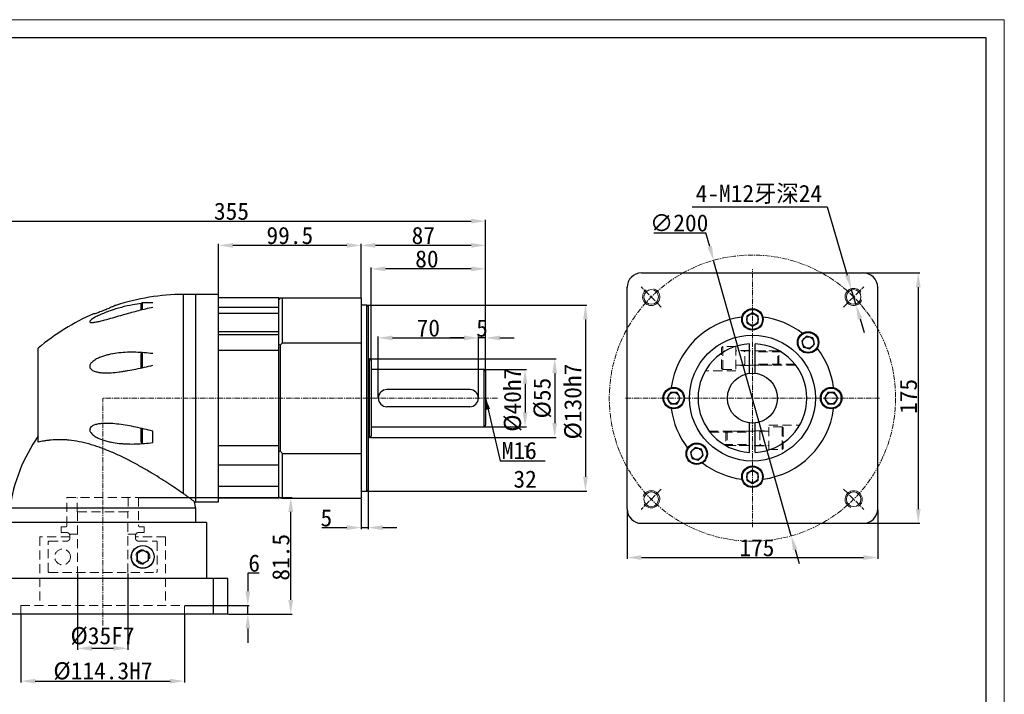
# Model space of a CAD drawing. Header units: millimetres. Extents: x 5817 to 6881, y -553 to 200.
# Tile 3 of 3: x 6194 to 6881, y -271 to 200. Entities that reach past the tile are written whole.
import ezdxf

# ---------------------------------------------------------------- set-up
doc = ezdxf.new("R2010")
doc.units = ezdxf.units.MM
doc.linetypes.add('CENTER', pattern=[0.6, 0.375, -0.075, 0.075, -0.075])
doc.linetypes.add('HIDDEN', pattern=[9.525, 6.35, -3.175])
for name, color, linetype, lineweight in [('0细实线', 3, 'Continuous', 9), ('sold', 2, 'Continuous', 15), ('中心', 1, 'CENTER', 9), ('图框_外框线', 7, 'Continuous', 18), ('标注', 3, 'Continuous', 15)]:
    doc.layers.add(name, color=color, linetype=linetype, lineweight=lineweight)
doc.layers.add('图框_标题栏文字', color=6, linetype='Continuous')
doc.styles.add('工程字', font='gbenor.shx', dxfattribs={"bigfont": 'gbcbig.shx'})
doc.dimstyles.new('ISO-25', dxfattribs={"dimtxt": 11, "dimasz": 5, "dimexe": 1.25, "dimexo": 1, "dimgap": 2, "dimtad": 1, "dimtxsty": '工程字', "dimcen": 2, "dimadec": 0, "dimazin": 0, "dimtfac": 1, "dimtmove": 0, "dimatfit": 3, "dimfxl": 1, "dimarcsym": 0})
doc.dimstyles.new('机械$0', dxfattribs={"dimtxt": 6, "dimasz": 4, "dimexe": 1, "dimexo": 0.5, "dimgap": 0.4, "dimtad": 1, "dimtoh": 1, "dimzin": 9, "dimdsep": 46, "dimtxsty": 'Standard', "dimcen": 0, "dimazin": 2, "dimtfac": 1, "dimtmove": 0, "dimatfit": 3, "dimfxl": 1, "dimarcsym": 0})
doc.dimstyles.new('机械$3', dxfattribs={"dimtxt": 6, "dimasz": 4, "dimexe": 1, "dimexo": 0.5, "dimgap": 0.4, "dimtad": 1, "dimtih": 1, "dimtoh": 1, "dimzin": 9, "dimdsep": 46, "dimtxsty": 'Standard', "dimcen": 0, "dimazin": 2, "dimtfac": 1, "dimtmove": 0, "dimatfit": 3, "dimfxl": 1, "dimarcsym": 0})
doc.dimstyles.new('机械$7', dxfattribs={"dimtxt": 6, "dimasz": 4, "dimexe": 1, "dimexo": 0.5, "dimgap": 0.4, "dimtad": 1, "dimtoh": 1, "dimzin": 9, "dimdsep": 46, "dimtxsty": 'Standard', "dimcen": 0, "dimazin": 2, "dimtfac": 1, "dimtmove": 0, "dimatfit": 3, "dimfxl": 1, "dimarcsym": 0})

# ---------------------------------------------------------------- blocks, each defined once
blk = doc.blocks.new('*D16')
at = {"layer": 'Defpoints', "color": 0}
for p in [(6517.07, -44.28), (6517.07, -84.28), (6546.64, -84.28)]:
    blk.add_point(p, dxfattribs=at)
at = {"layer": '标注', "color": 0, "lineweight": -2, "ltscale": 0.1}
for p, q in [((6517.57, -44.28), (6547.64, -44.28)), ((6546.64, -54.28), (6546.64, -74.28)), ((6517.57, -84.28), (6547.64, -84.28))]:
    blk.add_line(p, q, dxfattribs=at)
at = {"layer": '标注', "color": 0}
for points in [[(6548.31, -54.28), (6544.97, -54.28), (6546.64, -44.28)], [(6544.97, -74.28), (6548.31, -74.28), (6546.64, -84.28)]]:
    blk.add_solid(points, dxfattribs=at)
at = {"layer": '标注', "color": 0, "insert": (6538.06, -65.46), "char_height": 12, "attachment_point": 5, "rotation": 90}
blk.add_mtext('%%C40h7', dxfattribs=at)
blk = doc.blocks.new('*D17')
at = {"layer": 'Defpoints', "color": 0}
for p in [(6436.07, 0.72), (6436.07, -129.28), (6588.82, -129.28)]:
    blk.add_point(p, dxfattribs=at)
at = {"layer": '标注', "color": 0, "lineweight": -2, "ltscale": 0.1}
for p, q in [((6436.57, 0.72), (6589.82, 0.72)), ((6588.82, -9.28), (6588.82, -119.28)), ((6436.57, -129.28), (6589.82, -129.28))]:
    blk.add_line(p, q, dxfattribs=at)
at = {"layer": '标注', "color": 0}
for points in [[(6590.49, -9.28), (6587.16, -9.28), (6588.82, 0.72)], [(6587.16, -119.28), (6590.49, -119.28), (6588.82, -129.28)]]:
    blk.add_solid(points, dxfattribs=at)
at = {"layer": '标注', "color": 0, "insert": (6580.24, -66.71), "char_height": 12, "attachment_point": 5, "rotation": 90}
blk.add_mtext('%%C130h7', dxfattribs=at)
blk = doc.blocks.new('*D18')
at = {"layer": 'Defpoints', "color": 0}
for p in [(6514.07, -22.2), (6519.07, -46.28), (6514.07, -64.28)]:
    blk.add_point(p, dxfattribs=at)
at = {"layer": '标注', "color": 0, "lineweight": -2, "ltscale": 0.1}
for p, q in [((6504.07, -22.2), (6494.07, -22.2)), ((6514.07, -63.78), (6514.07, -21.2)), ((6519.07, -22.2), (6514.07, -22.2)), ((6519.07, -45.78), (6519.07, -21.2)), ((6529.07, -22.2), (6539.07, -22.2))]:
    blk.add_line(p, q, dxfattribs=at)
at = {"layer": '标注', "color": 0}
for points in [[(6504.07, -23.87), (6504.07, -20.54), (6514.07, -22.2)], [(6529.07, -20.54), (6529.07, -23.87), (6519.07, -22.2)]]:
    blk.add_solid(points, dxfattribs=at)
at = {"layer": '标注', "color": 0, "insert": (6516.57, -15.4), "char_height": 12, "attachment_point": 5}
blk.add_mtext('5', dxfattribs=at)
blk = doc.blocks.new('*D19')
at = {"layer": 'Defpoints', "color": 0}
for p in [(6514.07, -22.2), (6444.07, -64.28), (6514.07, -64.28)]:
    blk.add_point(p, dxfattribs=at)
at = {"layer": '标注', "color": 0, "lineweight": -2, "ltscale": 0.1}
for p, q in [((6444.07, -63.78), (6444.07, -21.2)), ((6454.07, -22.2), (6504.07, -22.2)), ((6514.07, -63.78), (6514.07, -21.2))]:
    blk.add_line(p, q, dxfattribs=at)
at = {"layer": '标注', "color": 0}
for points in [[(6454.07, -20.54), (6454.07, -23.87), (6444.07, -22.2)], [(6504.07, -23.87), (6504.07, -20.54), (6514.07, -22.2)]]:
    blk.add_solid(points, dxfattribs=at)
at = {"layer": '标注', "color": 0, "insert": (6479.07, -15.34), "char_height": 12, "attachment_point": 5}
blk.add_mtext('70', dxfattribs=at)
blk = doc.blocks.new('*D20')
at = {"layer": 'Defpoints', "color": 0}
for p in [(6439.07, 26.06), (6439.07, -38.49), (6519.07, -46.28)]:
    blk.add_point(p, dxfattribs=at)
at = {"layer": '标注', "color": 0, "lineweight": -2, "ltscale": 0.1}
for p, q in [((6439.07, -37.99), (6439.07, 27.06)), ((6509.07, 26.06), (6449.07, 26.06)), ((6519.07, -45.78), (6519.07, 27.06))]:
    blk.add_line(p, q, dxfattribs=at)
at = {"layer": '标注', "color": 0}
for points in [[(6449.07, 27.72), (6449.07, 24.39), (6439.07, 26.06)], [(6509.07, 24.39), (6509.07, 27.72), (6519.07, 26.06)]]:
    blk.add_solid(points, dxfattribs=at)
at = {"layer": '标注', "color": 0, "insert": (6478.07, 32.92), "char_height": 12, "attachment_point": 5}
blk.add_mtext('80', dxfattribs=at)
blk = doc.blocks.new('*D21')
at = {"layer": 'Defpoints', "color": 0}
for p in [(6432.07, 42.48), (6432.07, 5.72), (6519.07, -46.28)]:
    blk.add_point(p, dxfattribs=at)
at = {"layer": '标注', "color": 0, "lineweight": -2, "ltscale": 0.1}
for p, q in [((6432.07, 6.22), (6432.07, 43.48)), ((6509.07, 42.48), (6442.07, 42.48)), ((6519.07, -45.78), (6519.07, 43.48))]:
    blk.add_line(p, q, dxfattribs=at)
at = {"layer": '标注', "color": 0}
for points in [[(6442.07, 44.15), (6442.07, 40.82), (6432.07, 42.48)], [(6509.07, 40.82), (6509.07, 44.15), (6519.07, 42.48)]]:
    blk.add_solid(points, dxfattribs=at)
at = {"layer": '标注', "color": 0, "insert": (6475.57, 49.35), "char_height": 12, "attachment_point": 5}
blk.add_mtext('87', dxfattribs=at)
blk = doc.blocks.new('*D22')
at = {"layer": 'Defpoints', "color": 0}
for p in [(6519.07, 59.43), (6519.07, -46.28), (6164.07, -192.78)]:
    blk.add_point(p, dxfattribs=at)
at = {"layer": '标注', "color": 0, "lineweight": -2, "ltscale": 0.1}
for p, q in [((6164.07, -192.28), (6164.07, 60.43)), ((6174.07, 59.43), (6509.07, 59.43)), ((6519.07, -45.78), (6519.07, 60.43))]:
    blk.add_line(p, q, dxfattribs=at)
at = {"layer": '标注', "color": 0}
for points in [[(6174.07, 61.09), (6174.07, 57.76), (6164.07, 59.43)], [(6509.07, 57.76), (6509.07, 61.09), (6519.07, 59.43)]]:
    blk.add_solid(points, dxfattribs=at)
at = {"layer": '标注', "color": 0, "insert": (6341.57, 66.29), "char_height": 12, "attachment_point": 5}
blk.add_mtext('355', dxfattribs=at)
blk = doc.blocks.new('*D23')
at = {"layer": 'Defpoints', "color": 0}
for p in [(6437.07, -128.28), (6432.07, -134.28), (6437.07, -154.81)]:
    blk.add_point(p, dxfattribs=at)
at = {"layer": '标注', "color": 0, "lineweight": -2, "ltscale": 0.1}
for p, q in [((6437.07, -128.78), (6437.07, -155.81)), ((6432.07, -134.78), (6432.07, -155.81)), ((6404.57, -154.81), (6412.07, -154.81)), ((6412.07, -154.81), (6422.07, -154.81)), ((6432.07, -154.81), (6437.07, -154.81)), ((6447.07, -154.81), (6457.07, -154.81))]:
    blk.add_line(p, q, dxfattribs=at)
at = {"layer": '标注', "color": 0}
for points in [[(6422.07, -156.48), (6422.07, -153.14), (6432.07, -154.81)], [(6447.07, -153.14), (6447.07, -156.48), (6437.07, -154.81)]]:
    blk.add_solid(points, dxfattribs=at)
at = {"layer": '标注', "color": 0, "insert": (6407.82, -148.01), "char_height": 12, "attachment_point": 5}
blk.add_mtext('5', dxfattribs=at)
blk = doc.blocks.new('*D24')
at = {"layer": 'Defpoints', "color": 0}
for p in [(6332.57, 42.48), (6332.57, 8.22), (6432.07, 5.72)]:
    blk.add_point(p, dxfattribs=at)
at = {"layer": '标注', "color": 0, "lineweight": -2, "ltscale": 0.1}
for p, q in [((6332.57, 8.72), (6332.57, 43.48)), ((6422.07, 42.48), (6342.57, 42.48)), ((6432.07, 6.22), (6432.07, 43.48))]:
    blk.add_line(p, q, dxfattribs=at)
at = {"layer": '标注', "color": 0}
for points in [[(6342.57, 44.15), (6342.57, 40.82), (6332.57, 42.48)], [(6422.07, 40.82), (6422.07, 44.15), (6432.07, 42.48)]]:
    blk.add_solid(points, dxfattribs=at)
at = {"layer": '标注', "color": 0, "insert": (6382.32, 49.35), "char_height": 12, "attachment_point": 5}
blk.add_mtext('99.5', dxfattribs=at)
blk = doc.blocks.new('*D27')
at = {"layer": 'Defpoints', "color": 0}
for p in [(6234.07, -186.28), (6269.07, -186.28), (6269.07, -239.15)]:
    blk.add_point(p, dxfattribs=at)
at = {"layer": '标注', "color": 0, "lineweight": -2, "ltscale": 0.1}
for p, q in [((6234.07, -186.78), (6234.07, -240.15)), ((6269.07, -186.78), (6269.07, -240.15)), ((6244.07, -239.15), (6259.07, -239.15))]:
    blk.add_line(p, q, dxfattribs=at)
at = {"layer": '标注', "color": 0}
for points in [[(6244.07, -237.48), (6244.07, -240.82), (6234.07, -239.15)], [(6259.07, -240.82), (6259.07, -237.48), (6269.07, -239.15)]]:
    blk.add_solid(points, dxfattribs=at)
at = {"layer": '标注', "color": 0, "insert": (6251.47, -230.57), "char_height": 12, "attachment_point": 5}
blk.add_mtext('%%C35F7', dxfattribs=at)
blk = doc.blocks.new('*D28')
at = {"layer": 'Defpoints', "color": 0}
for p in [(6194.42, -215.28), (6308.72, -215.28), (6308.72, -262.11)]:
    blk.add_point(p, dxfattribs=at)
at = {"layer": '标注', "color": 0, "lineweight": -2, "ltscale": 0.1}
for p, q in [((6194.42, -215.78), (6194.42, -263.11)), ((6308.72, -215.78), (6308.72, -263.11)), ((6204.42, -262.11), (6298.72, -262.11))]:
    blk.add_line(p, q, dxfattribs=at)
at = {"layer": '标注', "color": 0}
for points in [[(6204.42, -260.45), (6204.42, -263.78), (6194.42, -262.11)], [(6298.72, -263.78), (6298.72, -260.45), (6308.72, -262.11)]]:
    blk.add_solid(points, dxfattribs=at)
at = {"layer": '标注', "color": 0, "insert": (6251.77, -255.11), "char_height": 12, "attachment_point": 5}
blk.add_mtext('%%C114.3H7', dxfattribs=at)
blk = doc.blocks.new('*D29')
at = {"layer": 'Defpoints', "color": 0}
for p in [(6308.72, -209.28), (6352.97, -209.28), (6339.07, -215.28)]:
    blk.add_point(p, dxfattribs=at)
at = {"layer": '标注', "color": 0, "lineweight": -2, "ltscale": 0.1}
for p, q in [((6360.87, -186.53), (6352.97, -186.53)), ((6352.97, -186.53), (6352.97, -199.28)), ((6309.22, -209.28), (6353.97, -209.28)), ((6352.97, -215.28), (6352.97, -209.28)), ((6339.57, -215.28), (6353.97, -215.28)), ((6352.97, -225.28), (6352.97, -235.28))]:
    blk.add_line(p, q, dxfattribs=at)
at = {"layer": '标注', "color": 0}
for points in [[(6351.3, -199.28), (6354.64, -199.28), (6352.97, -209.28)], [(6354.64, -225.28), (6351.3, -225.28), (6352.97, -215.28)]]:
    blk.add_solid(points, dxfattribs=at)
at = {"layer": '标注', "color": 0, "insert": (6357.42, -179.66), "char_height": 12, "attachment_point": 5}
blk.add_mtext('6', dxfattribs=at)
blk = doc.blocks.new('*D30')
at = {"layer": 'Defpoints', "color": 0}
for p in [(6276.57, -133.78), (6382.96, -133.78), (6339.07, -215.28)]:
    blk.add_point(p, dxfattribs=at)
at = {"layer": '标注', "color": 0, "lineweight": -2, "ltscale": 0.1}
for p, q in [((6277.07, -133.78), (6383.96, -133.78)), ((6382.96, -205.28), (6382.96, -143.78)), ((6339.57, -215.28), (6383.96, -215.28))]:
    blk.add_line(p, q, dxfattribs=at)
at = {"layer": '标注', "color": 0}
for points in [[(6384.63, -143.78), (6381.3, -143.78), (6382.96, -133.78)], [(6381.3, -205.28), (6384.63, -205.28), (6382.96, -215.28)]]:
    blk.add_solid(points, dxfattribs=at)
at = {"layer": '标注', "color": 0, "insert": (6376.1, -175.53), "char_height": 12, "attachment_point": 5, "rotation": 90}
blk.add_mtext('81.5', dxfattribs=at)
blk = doc.blocks.new('*U13')
at = {"linetype": 'Continuous'}
blk.add_circle((0, 0), 5.1, dxfattribs=at)
at = {"layer": 'sold', "linetype": 'Continuous'}
blk.add_arc((0, 0), 6, 35.05981, 341.33975, dxfattribs=at)
at = {"layer": '中心', "ltscale": 10}
blk.add_line((-7.06, -7.06), (7.06, 7.06), dxfattribs=at)
blk = doc.blocks.new('*U12')
at = {"layer": '标注', "color": 0, "linetype": 'ByBlock', "lineweight": -2}
for p, rotation in [((37684.81, -6694.32), 90.00000000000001), ((37684.81, -6835.74), 180), ((37826.23, -6835.74), 270)]:
    blk.add_blockref('*U13', p, dxfattribs=dict(at, rotation=rotation))
blk.add_blockref('*U13', (37826.23, -6694.32), dxfattribs=at)
blk = doc.blocks.new('*U15')
at = {"layer": 'sold', "linetype": 'HIDDEN'}
for p, q in [((10.17, 8.61), (31.58, 8.61)), ((10.17, -8.61), (10.17, 8.61)), ((19.42, 7.61), (10.17, 7.61)), ((19.42, 7.61), (20.17, 6.86)), ((19.42, -8.39), (19.42, 7.61)), ((-31.58, 4.61), (-3.33, 4.61)), ((-31.03, 3.91), (-3.33, 3.91)), ((-19.08, 4.61), (-19.83, 3.86)), ((-19.83, 3.86), (-19.83, -4.64)), ((10.17, 4.61), (-19.08, 4.61)), ((-19.08, 4.61), (-19.08, -5.39)), ((0.67, 4.86), (10.17, 4.86)), ((3.92, 4.61), (3.92, -5.39)), ((4.67, 4.61), (3.92, 3.86)), ((20.17, 6.86), (20.17, -7.64)), ((-21.35, -4.69), (-3.33, -4.69)), ((-20.17, -5.39), (-3.33, -5.39)), ((-19.83, -4.64), (-19.08, -5.39)), ((-19.08, -5.39), (10.17, -5.39)), ((0.67, -5.64), (10.17, -5.64)), ((3.92, -4.64), (4.67, -5.39)), ((10.17, -8.39), (19.42, -8.39)), ((20.17, -7.64), (19.42, -8.39))]:
    blk.add_line(p, q, dxfattribs=at)
blk = doc.blocks.new('*U14')
at = {"layer": '标注', "color": 0, "linetype": 'ByBlock', "lineweight": -2, "rotation": 180}
blk.add_blockref('*U15', (29848.44, 2684.54), dxfattribs=at)
at = {"layer": '标注', "color": 0, "linetype": 'ByBlock', "lineweight": -2}
blk.add_blockref('*U15', (29851.1, 2629.32), dxfattribs=at)
blk = doc.blocks.new('*D33')
at = {"layer": 'Defpoints', "color": 0}
for p in [(6617.97, -141.78), (6792.97, -141.78), (6792.97, -175.7)]:
    blk.add_point(p, dxfattribs=at)
at = {"layer": '标注', "color": 0, "lineweight": -2, "ltscale": 0.1}
for p, q in [((6617.97, -142.28), (6617.97, -176.7)), ((6792.97, -142.28), (6792.97, -176.7)), ((6627.97, -175.7), (6782.97, -175.7))]:
    blk.add_line(p, q, dxfattribs=at)
at = {"layer": '标注', "color": 0}
for points in [[(6627.97, -174.03), (6627.97, -177.36), (6617.97, -175.7)], [(6782.97, -177.36), (6782.97, -174.03), (6792.97, -175.7)]]:
    blk.add_solid(points, dxfattribs=at)
at = {"layer": '标注', "color": 0, "insert": (6708.6, -168.86), "char_height": 12, "attachment_point": 5}
blk.add_mtext('175', dxfattribs=at)
blk = doc.blocks.new('*D34')
at = {"layer": 'Defpoints', "color": 0}
for p in [(6782.97, 23.22), (6782.97, -151.78), (6821.3, -151.78)]:
    blk.add_point(p, dxfattribs=at)
at = {"layer": '标注', "color": 0, "lineweight": -2, "ltscale": 0.1}
for p, q in [((6783.47, 23.22), (6822.3, 23.22)), ((6821.3, 13.22), (6821.3, -141.78)), ((6783.47, -151.78), (6822.3, -151.78))]:
    blk.add_line(p, q, dxfattribs=at)
at = {"layer": '标注', "color": 0}
for points in [[(6822.97, 13.22), (6819.64, 13.22), (6821.3, 23.22)], [(6819.64, -141.78), (6822.97, -141.78), (6821.3, -151.78)]]:
    blk.add_solid(points, dxfattribs=at)
at = {"layer": '标注', "color": 0, "insert": (6814.47, -63.1), "char_height": 12, "attachment_point": 5, "rotation": 90}
blk.add_mtext('175', dxfattribs=at)
blk = doc.blocks.new('*D35')
at = {"layer": 'Defpoints', "color": 0}
for p in [(6678.35, 31.98), (6732.59, -160.53)]:
    blk.add_point(p, dxfattribs=at)
at = {"layer": '标注', "color": 0, "lineweight": -2, "ltscale": 0.1}
for p, q in [((6636.59, 51.23), (6672.92, 51.23)), ((6675.64, 41.6), (6672.92, 51.23)), ((6732.59, -160.53), (6678.35, 31.98)), ((6735.3, -170.15), (6738.02, -179.78))]:
    blk.add_line(p, q, dxfattribs=at)
at = {"layer": '标注', "color": 0}
for points in [[(6674.03, 41.15), (6677.24, 42.05), (6678.35, 31.98)], [(6736.91, -169.7), (6733.7, -170.61), (6732.59, -160.53)]]:
    blk.add_solid(points, dxfattribs=at)
at = {"layer": '标注', "color": 0, "insert": (6654.26, 58.09), "char_height": 12, "attachment_point": 5}
blk.add_mtext('∅200', dxfattribs=at)
blk = doc.blocks.new('*D36')
at = {"layer": 'Defpoints', "color": 0}
for p in [(6774.48, 12.19), (6777.88, 0.68)]:
    blk.add_point(p, dxfattribs=at)
at = {"layer": '标注', "color": 0, "lineweight": -2, "ltscale": 0.1}
for p, q in [((6663.4, 69.47), (6757.58, 69.47)), ((6757.58, 69.47), (6771.65, 21.78)), ((6777.88, 0.68), (6774.48, 12.19)), ((6780.71, -8.91), (6783.54, -18.5))]:
    blk.add_line(p, q, dxfattribs=at)
at = {"layer": '标注', "color": 0}
for points in [[(6770.05, 21.31), (6773.25, 22.25), (6774.48, 12.19)], [(6782.31, -8.44), (6779.11, -9.38), (6777.88, 0.68)]]:
    blk.add_solid(points, dxfattribs=at)
at = {"layer": '标注', "color": 0, "insert": (6709.99, 78.15), "char_height": 12, "attachment_point": 5}
blk.add_mtext('4-M12牙深24', dxfattribs=at)
blk = doc.blocks.new('*D43')
at = {"layer": 'Defpoints', "color": 0}
for p in [(6438.07, -36.78), (6438.07, -91.78), (6567.33, -91.78)]:
    blk.add_point(p, dxfattribs=at)
at = {"layer": '标注', "color": 0, "lineweight": -2, "ltscale": 0.1}
for p, q in [((6438.57, -36.78), (6568.33, -36.78)), ((6567.33, -46.78), (6567.33, -81.78)), ((6438.57, -91.78), (6568.33, -91.78))]:
    blk.add_line(p, q, dxfattribs=at)
at = {"layer": '标注', "color": 0}
for points in [[(6569, -46.78), (6565.66, -46.78), (6567.33, -36.78)], [(6565.66, -81.78), (6569, -81.78), (6567.33, -91.78)]]:
    blk.add_solid(points, dxfattribs=at)
at = {"layer": '标注', "color": 0, "insert": (6558.75, -64.28), "char_height": 12, "attachment_point": 5, "rotation": 90}
blk.add_mtext('%%C55', dxfattribs=at)

msp = doc.modelspace()

# ---------------------------------------------------------------- linework, layer by layer
at = {"linetype": 'Continuous'}
for p, q in [((6627.969, 23.224), (6782.969, 23.224)), ((6316.57, 8.224), (6308.131, 8.224)), ((6308.131, -131.209), (6308.131, 8.224)), ((6316.57, -136.776), (6316.57, 8.224)), ((6332.57, 8.223), (6316.57, 8.223)), ((6332.57, -136.776), (6332.57, 8.224)), ((6617.969, -141.776), (6617.969, 13.224)), ((6792.969, -141.776), (6792.969, 13.224)), ((6278.57, -2.525), (6278.57, 1.776)), ((6286.57, 2.276), (6279.07, 2.276)), ((6279.07, 2.276), (6279.07, -2.441)), ((6374.57, 5.724), (6332.57, 5.724)), ((6374.57, -134.276), (6374.57, 5.724)), ((6375.57, 5.724), (6374.57, 4.724)), ((6377.07, 5.724), (6377.07, -25.547)), ((6377.07, 5.724), (6432.07, 5.724)), ((6432.07, 5.724), (6432.07, -134.276)), ((6436.088, 0.724), (6432.088, 0.724)), ((6436.07, -129.276), (6436.07, 0.724)), ((6332.57, -0.639), (6374.57, -0.639)), ((6374.57, -5.096), (6332.57, -5.096)), ((6437.07, -0.276), (6437.07, -128.276)), ((6437.088, -6.776), (6437.07, -6.776)), ((6437.088, -6.776), (6437.088, -121.776)), ((6374.57, -17.898), (6332.57, -17.898)), ((6374.57, -20.044), (6332.57, -20.044)), ((6375.57, -27.369), (6375.57, -101.184)), ((6377.07, -25.547), (6432.07, -25.547)), ((6703.469, -46.891), (6703.469, -26.329)), ((6707.469, -46.891), (6707.469, -26.329)), ((6206.57, -95.136), (6206.57, -29.306)), ((6278.57, -39.402), (6278.57, -33.402)), ((6279.07, -32.902), (6279.07, -39.402)), ((6374.57, -31.016), (6332.57, -31.016)), ((6278.57, -43.145), (6278.57, -39.402)), ((6279.07, -39.402), (6279.07, -43.095)), ((6438.07, -36.776), (6437.088, -36.776)), ((6438.07, -91.776), (6438.07, -36.776)), ((6439.07, -37.776), (6439.07, -90.776)), ((6518.07, -44.276), (6439.07, -44.276)), ((6518.07, -84.276), (6518.07, -44.276)), ((6519.07, -45.276), (6519.07, -83.276)), ((6508.07, -58.276), (6450.07, -58.276)), ((6508.07, -70.276), (6450.07, -70.276)), ((6703.469, -102.224), (6703.469, -81.662)), ((6707.469, -102.224), (6707.469, -81.662)), ((6278.57, -89.151), (6278.57, -85.35)), ((6278.57, -95.151), (6278.57, -89.151)), ((6279.07, -85.475), (6279.07, -89.151)), ((6279.07, -89.151), (6279.07, -95.651)), ((6286.57, -88.633), (6286.57, -87.291)), ((6286.57, -94.098), (6286.57, -88.633)), ((6439.07, -84.276), (6518.07, -84.276)), ((6286.57, -95.384), (6286.57, -94.098)), ((6437.088, -91.776), (6438.07, -91.776)), ((6374.57, -97.537), (6332.57, -97.537)), ((6377.07, -103.006), (6377.07, -134.276)), ((6377.07, -103.006), (6432.07, -103.006)), ((6374.57, -111.108), (6332.57, -111.108)), ((6437.07, -121.776), (6437.088, -121.776)), ((6374.57, -126.026), (6332.57, -126.026)), ((6432.088, -129.276), (6436.088, -129.276)), ((6315.769, -136.776), (6316.57, -136.776)), ((6316.57, -136.776), (6332.57, -136.776)), ((6374.57, -134.276), (6332.57, -134.276)), ((6374.57, -133.276), (6375.57, -134.276)), ((6377.07, -134.276), (6432.07, -134.276)), ((6316.57, -141.304), (6186.57, -141.304)), ((6316.57, -151.276), (6316.57, -141.304)), ((6324.07, -151.276), (6179.07, -151.276)), ((6324.07, -151.276), (6324.07, -190.276)), ((6627.969, -151.776), (6782.969, -151.776)), ((6214.078, -164.276), (6213.578, -164.776)), ((6339.07, -190.276), (6164.07, -190.276)), ((6289.062, -186.276), (6289.562, -185.776)), ((6329.07, -215.276), (6329.07, -190.276)), ((6339.07, -215.276), (6339.07, -190.276)), ((6339.07, -215.276), (6164.07, -215.276))]:
    msp.add_line(p, q, dxfattribs=at)
at = {"color": 7, "linetype": 'Continuous', "lineweight": 25}
for p, q in [((6279.577, -170.658), (6275.574, -172.961)), ((6283.574, -172.974), (6279.577, -170.658)), ((6275.574, -172.961), (6275.566, -177.579)), ((6275.566, -177.579), (6279.562, -179.895)), ((6279.562, -179.895), (6283.566, -177.592)), ((6283.566, -177.592), (6283.574, -172.974))]:
    msp.add_line(p, q, dxfattribs=at)
at = {"linetype": 'Continuous'}
for centre, radius in [((6705.469, -9.276), 7.5), ((6705.469, -64.276), 44), ((6744.36, -25.386), 7.5), ((6705.469, -64.276), 17.5), ((6650.469, -64.276), 7.5), ((6760.469, -64.276), 7.5), ((6666.578, -103.167), 7.5), ((6705.469, -119.276), 7.5)]:
    msp.add_circle(centre, radius, dxfattribs=at)
at = {"color": 7, "linetype": 'Continuous', "lineweight": 25}
for radius in [8, 7.9]:
    msp.add_circle((6279.57, -175.276), radius, dxfattribs=at)
at = {"linetype": 'Continuous'}
for centre, radius, start, end in [((6627.969, 13.224), 10, 90, 180), ((6782.969, 13.224), 10, 0, 90), ((6309.53, -151.746), 159.976, 90.501208, 107.831495), ((6279.07, 1.776), 0.5, 90, 180), ((6436.07, -0.276), 1, 0, 90), ((6309.53, -151.746), 159.976, 113.712298, 130.060494), ((6705.469, -64.276), 57.15, 97.348038, 172.651962), ((6705.469, -64.276), 57.15, 52.348038, 82.651962), ((6705.469, -64.276), 38, 93.016961, 266.983039), ((6705.469, -64.276), 38, 273.016961, 86.983039), ((6279.07, -33.402), 0.5, 90, 180), ((6705.469, -64.276), 57.15, 7.348038, 37.651962), ((6438.07, -37.776), 1, 0, 90), ((6518.07, -45.276), 1, 0, 90), ((6450.07, -64.276), 6, 90, 270), ((6508.07, -64.276), 6, 270, 90), ((6705.469, -64.276), 57.15, 187.348038, 217.651962), ((6705.469, -64.276), 57.15, 277.348038, 352.651962), ((6518.07, -83.276), 1, 270, 0), ((6305.26, -158.986), 120, 145.327529, 171.526194), ((6279.07, -95.151), 0.5, 180, 270), ((6438.07, -90.776), 1, 270, 0), ((6705.469, -64.276), 57.15, 232.348038, 262.651962), ((6436.07, -128.276), 1, 270, 0), ((6197.88, -158.986), 120, 8.473806, 10.682769), ((6627.969, -141.776), 10, 180, 270), ((6782.969, -141.776), 10, 270, 0)]:
    msp.add_arc(centre, radius, start, end, dxfattribs=at)
for start_param, end_param in [(0.8919432, 0.9138736), (5.3693117, 5.3912421)]:
    msp.add_ellipse((6339.102, -64.276), major_axis=(58.079, 0), ratio=0.8164966, start_param=start_param, end_param=end_param, dxfattribs=at)
for points, knots in [([(6278.59, 1.896), (6276.593, 1.604), (6271.948, 0.926), (6264.696, -0.734), (6258.17, -2.699), (6253.042, -4.605), (6249.529, -6.114), (6246.868, -7.446), (6245.054, -8.497), (6243.912, -9.263), (6243.046, -9.978), (6242.57, -10.556), (6242.49, -10.99), (6242.755, -11.292), (6243.573, -11.471), (6245.256, -11.363), (6247.649, -10.942), (6251.254, -10.091), (6255.861, -8.863), (6261.451, -7.254), (6268.43, -5.237), (6276.817, -2.928), (6283.318, -1.39), (6286.57, -0.621)], [0, 0, 0, 0, 0.06936469, 0.16126951, 0.25308141, 0.29901471, 0.34489355, 0.3815571, 0.40009579, 0.41856911, 0.43233358, 0.44621288, 0.45669905, 0.46717695, 0.48213788, 0.50792684, 0.54223347, 0.57668593, 0.64241076, 0.70845587, 0.77444257, 0.88720068, 1, 1, 1, 1]), ([(6260.544, 0.541), (6260.55, 0.544), (6260.571, 0.554), (6260.375, 0.464), (6259.973, 0.28), (6259.369, 0.005), (6258.58, -0.35), (6257.605, -0.783), (6256.456, -1.285), (6255.135, -1.849), (6253.674, -2.458), (6252.107, -3.091), (6250.48, -3.727), (6248.928, -4.311), (6247.473, -4.838), (6246.635, -5.129), (6246.21, -5.276)], [0, 0, 0, 0, 0.0283702, 0.0973767, 0.1629136, 0.230208, 0.2985981, 0.3686922, 0.4426836, 0.5185182, 0.5984227, 0.6804654, 0.7635101, 0.8490349, 0.9235267, 1, 1, 1, 1]), ([(6246.21, -5.276), (6245.9, -5.276), (6245.364, -5.276), (6245.124, -5.276), (6245.196, -5.276), (6245.196, -5.276)], [0, 0, 0, 0, 0.57813474, 0.9997231, 1, 1, 1, 1]), ([(6286.57, -33.169), (6284.592, -32.911), (6282.617, -32.705), (6278.669, -32.392), (6276.696, -32.285), (6272.752, -32.185), (6270.779, -32.191), (6266.857, -32.333), (6264.904, -32.468), (6261.014, -32.898), (6259.076, -33.19), (6256.178, -33.788), (6255.216, -34.013), (6253.31, -34.525), (6252.365, -34.811), (6250.959, -35.3), (6250.493, -35.473), (6249.565, -35.842), (6249.103, -36.039), (6248.191, -36.458), (6247.74, -36.681), (6246.852, -37.16), (6246.413, -37.416), (6245.562, -37.969), (6245.15, -38.264), (6244.561, -38.748), (6244.37, -38.916), (6243.999, -39.269), (6243.819, -39.456), (6243.482, -39.845), (6243.325, -40.048), (6243.04, -40.476), (6242.913, -40.699), (6242.76, -41.043), (6242.715, -41.159), (6242.638, -41.396), (6242.606, -41.517), (6242.534, -41.88), (6242.519, -42.119), (6242.557, -42.592), (6242.609, -42.816), (6242.771, -43.24), (6242.879, -43.438), (6243.258, -43.98), (6243.586, -44.285), (6244.298, -44.799), (6244.685, -45.013), (6245.501, -45.387), (6245.921, -45.541), (6247.205, -45.943), (6248.094, -46.128), (6249.912, -46.402), (6250.845, -46.489), (6252.713, -46.592), (6253.652, -46.609), (6255.537, -46.59), (6256.483, -46.555), (6259.333, -46.39), (6261.247, -46.2), (6264.14, -45.833), (6265.108, -45.697), (6267.05, -45.402), (6268.025, -45.242), (6270.947, -44.736), (6272.894, -44.36), (6276.793, -43.556), (6278.744, -43.127), (6282.653, -42.225), (6284.61, -41.754), (6286.57, -41.262)], [0, 0, 0, 0, 0.0625, 0.0625, 0.125, 0.125, 0.1875, 0.1875, 0.25, 0.25, 0.3125, 0.3125, 0.34375, 0.34375, 0.375, 0.375, 0.390625, 0.390625, 0.40625, 0.40625, 0.421875, 0.421875, 0.4375, 0.4375, 0.453125, 0.453125, 0.4609375, 0.4609375, 0.46875, 0.46875, 0.4765625, 0.4765625, 0.484375, 0.484375, 0.4882812, 0.4882812, 0.4921875, 0.4921875, 0.5, 0.5, 0.5078125, 0.5078125, 0.515625, 0.515625, 0.53125, 0.53125, 0.546875, 0.546875, 0.5625, 0.5625, 0.59375, 0.59375, 0.625, 0.625, 0.65625, 0.65625, 0.6875, 0.6875, 0.75, 0.75, 0.78125, 0.78125, 0.8125, 0.8125, 0.875, 0.875, 0.9375, 0.9375, 1, 1, 1, 1]), ([(6286.57, -87.291), (6284.592, -86.795), (6282.617, -86.319), (6278.669, -85.409), (6276.696, -84.976), (6272.752, -84.164), (6270.779, -83.786), (6266.857, -83.111), (6264.904, -82.813), (6261.014, -82.328), (6259.076, -82.14), (6256.178, -81.985), (6255.216, -81.954), (6253.31, -81.948), (6252.365, -81.972), (6250.959, -82.064), (6250.493, -82.104), (6249.565, -82.206), (6249.103, -82.268), (6248.191, -82.42), (6247.74, -82.51), (6246.852, -82.724), (6246.413, -82.849), (6245.562, -83.144), (6245.15, -83.314), (6244.561, -83.617), (6244.37, -83.726), (6243.999, -83.965), (6243.819, -84.096), (6243.482, -84.381), (6243.325, -84.535), (6243.04, -84.874), (6242.913, -85.058), (6242.76, -85.353), (6242.715, -85.456), (6242.638, -85.668), (6242.606, -85.779), (6242.534, -86.119), (6242.519, -86.354), (6242.557, -86.838), (6242.609, -87.079), (6242.771, -87.553), (6242.879, -87.786), (6243.258, -88.446), (6243.586, -88.853), (6244.298, -89.587), (6244.685, -89.921), (6245.501, -90.543), (6245.921, -90.825), (6247.205, -91.614), (6248.094, -92.063), (6249.912, -92.867), (6250.845, -93.222), (6252.713, -93.851), (6253.652, -94.126), (6255.537, -94.617), (6256.483, -94.833), (6259.333, -95.404), (6261.247, -95.687), (6264.14, -95.997), (6265.108, -96.081), (6267.05, -96.215), (6268.025, -96.264), (6270.947, -96.364), (6272.894, -96.367), (6276.793, -96.263), (6278.744, -96.156), (6282.653, -95.844), (6284.61, -95.639), (6286.57, -95.384)], [0, 0, 0, 0, 0.0625, 0.0625, 0.125, 0.125, 0.1875, 0.1875, 0.25, 0.25, 0.3125, 0.3125, 0.34375, 0.34375, 0.375, 0.375, 0.390625, 0.390625, 0.40625, 0.40625, 0.421875, 0.421875, 0.4375, 0.4375, 0.453125, 0.453125, 0.4609375, 0.4609375, 0.46875, 0.46875, 0.4765625, 0.4765625, 0.484375, 0.484375, 0.4882813, 0.4882813, 0.4921875, 0.4921875, 0.5, 0.5, 0.5078125, 0.5078125, 0.515625, 0.515625, 0.53125, 0.53125, 0.546875, 0.546875, 0.5625, 0.5625, 0.59375, 0.59375, 0.625, 0.625, 0.65625, 0.65625, 0.6875, 0.6875, 0.75, 0.75, 0.78125, 0.78125, 0.8125, 0.8125, 0.875, 0.875, 0.9375, 0.9375, 1, 1, 1, 1]), ([(6308.131, -131.209), (6306.78, -130.266), (6305.297, -129.241), (6302.086, -127.055), (6300.359, -125.894), (6298.048, -124.369), (6297.578, -124.061), (6296.623, -123.436), (6296.138, -123.121), (6294.671, -122.17), (6293.673, -121.53), (6290.621, -119.594), (6288.509, -118.282), (6285.225, -116.295), (6284.11, -115.63), (6282.408, -114.63), (6281.835, -114.295), (6280.684, -113.629), (6280.107, -113.297), (6277.208, -111.645), (6274.851, -110.346), (6270.055, -107.808), (6267.617, -106.57), (6263.889, -104.775), (6262.632, -104.187), (6260.127, -103.048), (6258.876, -102.497), (6255.121, -100.9), (6252.617, -99.91), (6248.856, -98.554), (6247.602, -98.124), (6245.089, -97.31), (6243.83, -96.926), (6240.057, -95.852), (6237.599, -95.256), (6232.795, -94.301), (6230.449, -93.943), (6227.022, -93.583), (6225.895, -93.493), (6224.229, -93.4), (6223.678, -93.376), (6222.594, -93.343), (6222.06, -93.333), (6219.432, -93.318), (6217.457, -93.411), (6214.703, -93.663), (6213.82, -93.765), (6212.551, -93.94), (6212.137, -94.001), (6211.33, -94.13), (6210.935, -94.198), (6209.021, -94.544), (6207.685, -94.851), (6206.57, -95.136)], [0, 0, 0, 0, 0.0625, 0.0625, 0.125, 0.125, 0.140625, 0.140625, 0.15625, 0.15625, 0.1875, 0.1875, 0.25, 0.25, 0.28125, 0.28125, 0.296875, 0.296875, 0.3125, 0.3125, 0.375, 0.375, 0.4375, 0.4375, 0.46875, 0.46875, 0.5, 0.5, 0.5625, 0.5625, 0.59375, 0.59375, 0.625, 0.625, 0.6875, 0.6875, 0.75, 0.75, 0.78125, 0.78125, 0.796875, 0.796875, 0.8125, 0.8125, 0.875, 0.875, 0.90625, 0.90625, 0.921875, 0.921875, 0.9375, 0.9375, 1, 1, 1, 1]), ([(6315.769, -136.748), (6315.774, -136.752), (6315.787, -136.762), (6315.506, -136.548), (6314.982, -136.153), (6314.192, -135.561), (6313.219, -134.839), (6312.122, -134.036), (6310.947, -133.188), (6309.629, -132.25), (6308.631, -131.556), (6308.131, -131.209)], [0, 0, 0, 0, 0.0793212, 0.2026187, 0.3267834, 0.4535977, 0.5812845, 0.6849365, 0.7890095, 0.894311, 1, 1, 1, 1])]:
    msp.add_open_spline(points, degree=3, knots=knots, dxfattribs=at)
for points in [[(6375.57, 5.724), (6376.064, 5.724), (6376.564, 5.724), (6377.07, 5.724)], [(6377.07, -25.547), (6376.564, -26.149), (6376.064, -26.757), (6375.57, -27.369)], [(6375.57, -101.184), (6376.064, -101.796), (6376.564, -102.403), (6377.07, -103.006)], [(6377.07, -134.276), (6376.564, -134.276), (6376.064, -134.276), (6375.57, -134.276)]]:
    msp.add_open_spline(points, degree=3, dxfattribs=at)
at = {"layer": 'sold', "linetype": 'HIDDEN'}
for p, q in [((6226.57, -133.776), (6276.57, -133.776)), ((6226.57, -153.276), (6226.57, -133.776)), ((6233.82, -143.776), (6233.82, -133.776)), ((6269.32, -133.776), (6269.32, -143.776)), ((6276.57, -133.776), (6276.57, -153.276)), ((6233.82, -143.776), (6234.07, -143.776)), ((6234.07, -143.776), (6234.07, -186.276)), ((6269.07, -143.776), (6234.07, -143.776)), ((6269.07, -186.276), (6269.07, -143.776)), ((6269.07, -143.776), (6269.32, -143.776)), ((6222.57, -158.276), (6222.57, -154.276)), ((6225.57, -154.276), (6222.57, -154.276)), ((6280.57, -154.276), (6277.57, -154.276)), ((6280.57, -154.276), (6280.57, -158.276)), ((6228.583, -161.276), (6207.57, -161.276)), ((6207.57, -161.276), (6207.57, -209.276)), ((6213.578, -185.776), (6213.578, -164.776)), ((6214.078, -164.276), (6226.582, -164.276)), ((6226.57, -158.276), (6222.57, -158.276)), ((6228.302, -159.276), (6234.07, -159.276)), ((6228.583, -162.276), (6228.583, -159.276)), ((6234.086, -158.276), (6234.07, -158.276)), ((6269.07, -159.276), (6274.838, -159.276)), ((6274.557, -160.276), (6274.557, -162.276)), ((6295.57, -161.276), (6274.557, -161.276)), ((6276.558, -164.276), (6289.062, -164.276)), ((6280.57, -158.276), (6276.57, -158.276)), ((6289.562, -164.776), (6289.062, -164.276)), ((6289.562, -164.776), (6289.562, -185.776)), ((6295.57, -161.276), (6295.57, -209.276)), ((6213.578, -185.776), (6214.078, -186.276)), ((6214.078, -186.276), (6289.062, -186.276)), ((6194.42, -215.276), (6194.42, -209.276)), ((6194.42, -209.276), (6308.72, -209.276)), ((6308.72, -209.276), (6308.72, -215.276))]:
    msp.add_line(p, q, dxfattribs=at)
for centre, radius in [((6223.57, -175.276), 5.5), ((6279.57, -175.276), 4.25)]:
    msp.add_circle(centre, radius, dxfattribs=at)
for centre, radius, start, end in [((6225.57, -153.276), 1, 270, 0), ((6277.57, -153.276), 1, 180, 270), ((6226.57, -160.276), 2, 30, 90), ((6276.57, -160.276), 2, 90, 150), ((6279.57, -175.276), 5, 345, 285)]:
    msp.add_arc(centre, radius, start, end, dxfattribs=at)
for points, knots in [([(6226.582, -164.276), (6226.713, -164.276), (6226.842, -164.264), (6227.1, -164.213), (6227.227, -164.174), (6227.588, -164.025), (6227.811, -163.876), (6228.18, -163.508), (6228.331, -163.284), (6228.481, -162.92), (6228.519, -162.796), (6228.57, -162.54), (6228.583, -162.407), (6228.583, -162.276)], [0, 0, 0, 0, 0.125, 0.125, 0.25, 0.25, 0.5, 0.5, 0.75, 0.75, 0.875, 0.875, 1, 1, 1, 1]), ([(6228.583, -160.276), (6228.583, -160.101), (6228.56, -159.926), (6228.469, -159.588), (6228.403, -159.428), (6228.315, -159.276)], [0, 0, 0, 0, 0.5, 0.5, 1, 1, 1, 1]), ([(6274.825, -159.276), (6274.738, -159.427), (6274.67, -159.591), (6274.579, -159.929), (6274.557, -160.103), (6274.557, -160.276)], [0, 0, 0, 0, 0.5, 0.5, 1, 1, 1, 1]), ([(6274.557, -162.276), (6274.557, -162.407), (6274.57, -162.54), (6274.621, -162.795), (6274.658, -162.92), (6274.81, -163.285), (6274.957, -163.505), (6275.329, -163.877), (6275.552, -164.025), (6275.913, -164.174), (6276.041, -164.213), (6276.297, -164.264), (6276.427, -164.276), (6276.558, -164.276)], [0, 0, 0, 0, 0.125, 0.125, 0.25, 0.25, 0.5, 0.5, 0.75, 0.75, 0.875, 0.875, 1, 1, 1, 1])]:
    msp.add_open_spline(points, degree=3, knots=knots, dxfattribs=at)
at = {"layer": '中心', "ltscale": 10}
for p, q in [((6705.469, -154.512), (6705.469, 25.959)), ((6527.409, -64.276), (6251.57, -64.276)), ((6251.57, -223.194), (6251.57, -64.276)), ((6616.792, -64.276), (6794.147, -64.276))]:
    msp.add_line(p, q, dxfattribs=at)
msp.add_circle((6705.469, -64.276), 100, dxfattribs=at)
at = {"layer": '图框_外框线', "color": 3}
msp.add_lwpolyline([(5816.517, -552.796), (6881.417, -552.796), (6881.417, 200.24), (5816.517, 200.24)], close=True, dxfattribs=at)
at = {"layer": '图框_外框线', "color": 3, "lineweight": 25}
msp.add_lwpolyline([(5879.904, -540.119), (6868.74, -540.119), (6868.74, 187.563), (5879.904, 187.563)], close=True, dxfattribs=at)
at = {"layer": '图框_标题栏文字', "ltscale": 0.1}
for points in [[(6709.469, -6.967), (6705.469, -4.658), (6701.469, -6.967), (6701.469, -11.586), (6705.469, -13.895), (6709.469, -11.586)], [(6748.822, -26.581), (6747.626, -22.12), (6743.165, -20.924), (6739.899, -24.19), (6741.094, -28.652), (6745.556, -29.847)], [(6648.16, -60.276), (6645.851, -64.276), (6648.16, -68.276), (6652.779, -68.276), (6655.088, -64.276), (6652.779, -60.276)], [(6762.779, -68.276), (6765.088, -64.276), (6762.779, -60.276), (6758.16, -60.276), (6755.851, -64.276), (6758.16, -68.276)], [(6662.117, -101.972), (6663.312, -106.433), (6667.774, -107.629), (6671.04, -104.363), (6669.844, -99.901), (6665.383, -98.706)], [(6701.469, -121.586), (6705.469, -123.895), (6709.469, -121.586), (6709.469, -116.967), (6705.469, -114.658), (6701.469, -116.967)]]:
    msp.add_lwpolyline(points, close=True, dxfattribs=at)
for centre in [(6705.469, -9.276), (6744.36, -25.386), (6650.469, -64.276), (6760.469, -64.276), (6666.578, -103.167), (6705.469, -119.276)]:
    msp.add_circle(centre, 7, dxfattribs=at)
at = {"layer": '图框_标题栏文字', "linetype": 'Continuous'}
for centre in [(6705.469, -9.276), (6744.36, -25.386), (6650.469, -64.276), (6760.469, -64.276), (6666.578, -103.167), (6705.469, -119.276)]:
    msp.add_circle(centre, 4, dxfattribs=at)
at = {"layer": '标注'}
msp.add_line((6546.356, -97.9), (6549.846, -97.9), dxfattribs=at)

# ---------------------------------------------------------------- block references
for name, p in [('*U12', (-31050.054, 6700.751)), ('*U14', (-23144.301, -2721.21))]:
    msp.add_blockref(name, p, dxfattribs=at)

# ---------------------------------------------------------------- texts
at = {"layer": '0细实线', "ltscale": 0.1, "insert": (6530.354, -94.879), "char_height": 12, "width": 31.97512, "attachment_point": 1}
msp.add_mtext('M16  32', dxfattribs=at)

# ---------------------------------------------------------------- dimensions: what is measured, and where the dimension line sits
at = {"layer": '标注', "ltscale": 0.1}
dim = msp.add_diameter_dim_2p(p1=(6777.878, 0.679), p2=(6774.482, 12.189), text='4-M12牙深24', dimstyle='机械$3', override={"dimtxt": 12, "dimasz": 10, "dimgap": 1, "dimcen": 10}, dxfattribs=at)
dim.commit()
dim.dimension.update_dxf_attribs({"geometry": '*D36', "text_midpoint": (6709.991, 69.469), "dimtype": 163})
for base, p1, p2, picture, middle in [((6519.07, 59.427), (6164.07, -192.776), (6519.07, -46.276), '*D22', (6341.57, 59.427)), ((6332.57, 42.482), (6432.07, 5.724), (6332.57, 8.224), '*D24', (6382.32, 42.482)), ((6432.07, 42.482), (6519.07, -46.276), (6432.07, 5.724), '*D21', (6475.57, 42.482)), ((6439.07, 26.058), (6519.07, -46.276), (6439.07, -38.489), '*D20', (6478.07, 26.058)), ((6514.07, -22.204), (6444.07, -64.276), (6514.07, -64.276), '*D19', (6479.07, -22.204)), ((6514.07, -22.204), (6519.07, -46.276), (6514.07, -64.276), '*D18', (6516.57, -22.204)), ((6437.07, -154.81), (6432.07, -134.276), (6437.07, -128.276), '*D23', (6407.819, -154.81)), ((6792.969, -175.696), (6617.969, -141.776), (6792.969, -141.776), '*D33', (6708.604, -175.696))]:
    dim = msp.add_linear_dim(base=base, p1=p1, p2=p2, dimstyle='机械$0', override={"dimtxt": 12, "dimasz": 10, "dimgap": 1, "dimcen": 10}, dxfattribs=at)
    dim.commit()
    dim.dimension.update_dxf_attribs({"geometry": picture, "text_midpoint": middle, "dimtype": 160})
dim = msp.add_diameter_dim_2p(p1=(6732.591, -160.528), p2=(6678.348, 31.975), dimstyle='机械$3', override={"dimtxt": 12, "dimasz": 10, "dimgap": 1, "dimcen": 10}, dxfattribs=at)
dim.commit()
dim.dimension.update_dxf_attribs({"geometry": '*D35', "text_midpoint": (6654.259, 58.092)})
for base, p1, p2, picture, middle in [((6821.304, -151.776), (6782.969, 23.224), (6782.969, -151.776), '*D34', (6821.304, -63.104)), ((6382.963, -133.776), (6339.07, -215.276), (6276.57, -133.776), '*D30', (6382.963, -175.526)), ((6352.969, -209.276), (6339.07, -215.276), (6308.72, -209.276), '*D29', (6357.421, -186.526))]:
    dim = msp.add_linear_dim(base=base, p1=p1, p2=p2, angle=90, dimstyle='机械$0', override={"dimtxt": 12, "dimasz": 10, "dimgap": 1, "dimcen": 10}, dxfattribs=at)
    dim.commit()
    dim.dimension.update_dxf_attribs({"geometry": picture, "text_midpoint": middle, "dimtype": 160})
for base, p1, p2, angle, text, picture, middle in [((6588.823, -129.276), (6436.07, 0.724), (6436.07, -129.276), 90, '%%C<>h7', '*D17', (6588.823, -66.709)), ((6567.33, -91.776), (6438.07, -36.776), (6438.07, -91.776), 90, '%%C<>', '*D43', (6567.33, -64.276)), ((6546.641, -84.276), (6517.07, -44.276), (6517.07, -84.276), 90, '%%C<>h7', '*D16', (6546.641, -65.459)), ((6269.07, -239.151), (6234.07, -186.276), (6269.07, -186.276), 180, '%%C<>F7', '*D27', (6251.465, -239.151)), ((6308.72, -262.113), (6194.42, -215.276), (6308.72, -215.276), 180, '%%C<>H7', '*D28', (6251.774, -262.113))]:
    dim = msp.add_linear_dim(base=base, p1=p1, p2=p2, angle=angle, text=text, dimstyle='机械$0', override={"dimtxt": 12, "dimasz": 10, "dimgap": 1, "dimcen": 10}, dxfattribs=at)
    dim.commit()
    dim.dimension.update_dxf_attribs({"geometry": picture, "text_midpoint": middle, "dimtype": 160})

# ---------------------------------------------------------------- leaders
at = {"layer": '0细实线', "ltscale": 0.1}
for points, dimstyle, override in [([(6519.07, -64.276), (6529.323, -108.003), (6560.609, -108.003)], '机械$7', {"dimtxt": 10, "dimasz": 8, "dimcen": 10}), ([(6548.101, -105.947), (6548.101, -97.9)], 'ISO-25', {"dimasz": 4})]:
    msp.add_leader(points, dimstyle=dimstyle, override=override, dxfattribs=at)

doc.saveas('drawing.dxf')
